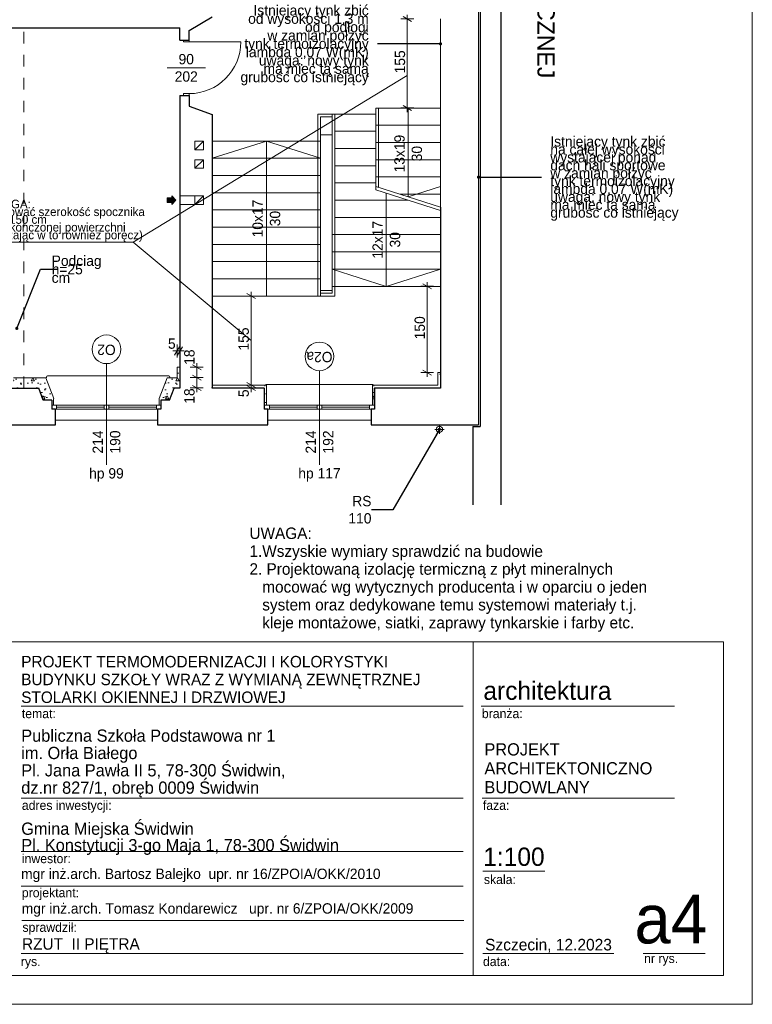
# Model space of a CAD drawing. Extents: x -145259 to -66341, y -2316 to 227384.
# Tile 102 of 141: x -81020 to -68259, y 117284 to 134426. Entities that reach past the tile are written whole.
import ezdxf

# ---------------------------------------------------------------- set-up
doc = ezdxf.new("R2010")
doc.units = 0
doc.header["$MEASUREMENT"] = 0
doc.linetypes.add('Przerywana', pattern=[400, 200, -200])
doc.layers.add('Arch ocieplenie', color=7, linetype='Continuous')
doc.layers.add('Arch wymiary', color=7, linetype='Continuous')
for name, color, linetype, lineweight in [('Arch ocieplenie_Nr_Pióra__21', 7, 'Continuous', 13), ('Arch opisy okien_Nr_Pióra__21', 7, 'Continuous', 13), ('Arch opisy_Nr_Pióra__1', 7, 'Continuous', 25), ('Arch opisy_Nr_Pióra__20', 1, 'Continuous', 20), ('Arch opisy_Nr_Pióra__5', 7, 'Continuous', 13), ('ARCH TABELA_Nr_Pióra__1', 7, 'Continuous', 25), ('ARCH TABELA_Nr_Pióra__21', 7, 'Continuous', 13), ('ARCH TABELA_Nr_Pióra__7', 7, 'Continuous', 13), ('Arch wymiary_Nr_Pióra__20', 1, 'Continuous', 20), ('Arch wymiary_Nr_Pióra__21', 7, 'Continuous', 13), ('Arch wymiary_Nr_Pióra__5', 7, 'Continuous', 13), ('Inwent kominy_Nr_Pióra__21', 7, 'Continuous', 13), ('INWENT ODWODNIENIE_Nr_Pióra__21', 7, 'Continuous', 13), ('INWENT OPISY_Nr_Pióra__21', 7, 'Continuous', 13), ('INWENT STROPY_Nr_Pióra__21', 7, 'Continuous', 13), ('INWENT. DRZWI_Nr_Pióra__21', 7, 'Continuous', 13), ('INWENT. OKNA_Nr_Pióra__21', 7, 'Continuous', 13), ('INWENT.ŚCIANY_Nr_Pióra__1', 7, 'Continuous', 25), ('INWENT.ŚCIANY_Nr_Pióra__20', 1, 'Continuous', 20), ('INWENT.ŚCIANY_Nr_Pióra__21', 7, 'Continuous', 13), ('Istniejące schody_Nr_Pióra__21', 7, 'Continuous', 13)]:
    doc.layers.add(name, color=color, linetype=linetype, lineweight=lineweight)
doc.layers.add('Arch opisy_Nr_Pióra__3', color=7, linetype='Continuous', lineweight=20, true_color=0xff6600)
doc.styles.add('GENERATED_STYLE_1', font='txt')
doc.styles.add('GENERATED_STYLE_11', font='txt')
doc.styles.add('GENERATED_STYLE_12', font='txt')
doc.styles.add('GENERATED_STYLE_2', font='txt')
doc.styles.add('GENERATED_STYLE_4', font='txt')
doc.styles.add('GENERATED_STYLE_6', font='txt')
doc.styles.add('GENERATED_STYLE_7', font='txt')
doc.styles.add('GENERATED_STYLE_8', font='txt')
doc.styles.add('GENERATED_STYLE_9', font='txt')
doc.dimstyles.new('GENERATED_STYLE__1', dxfattribs={"dimtxt": 179.999995, "dimasz": 114, "dimexe": 0.18, "dimexo": 0, "dimgap": 0.09, "dimtad": 1, "dimdec": 0, "dimlfac": 0.1, "dimzin": 0, "dimdsep": 46, "dimtxsty": 'GENERATED_STYLE_1', "dimblk": 'ARROWHEAD_2', "dimblk1": 'ARROWHEAD_2', "dimblk2": 'ARROWHEAD_2', "dimcen": 0.09, "dimclrd": 7, "dimclre": 7, "dimclrt": 7, "dimazin": 0, "dimtfac": 1, "dimtdec": 4, "dimtmove": 0, "dimatfit": 3, "dimfxl": 0, "dimtolj": 1, "dimtzin": 0, "dimarcsym": 0})
doc.dimstyles.new('GENERATED_STYLE__2', dxfattribs={"dimtxt": 179.999995, "dimasz": 114, "dimexe": 0.18, "dimexo": 0, "dimgap": 0.09, "dimtad": 1, "dimtih": 1, "dimtoh": 1, "dimdec": 0, "dimlfac": 0.1, "dimzin": 0, "dimdsep": 46, "dimtxsty": 'GENERATED_STYLE_1', "dimblk": 'ARROWHEAD_2', "dimblk1": 'ARROWHEAD_2', "dimblk2": 'ARROWHEAD_2', "dimcen": 0.09, "dimclrd": 7, "dimclre": 7, "dimclrt": 7, "dimazin": 0, "dimtfac": 1, "dimtdec": 4, "dimtmove": 0, "dimatfit": 3, "dimfxl": 0, "dimtolj": 1, "dimtzin": 0, "dimarcsym": 0})
doc.dimstyles.new('GENERATED_STYLE__9', dxfattribs={"dimtxt": 0.18, "dimasz": 109.44, "dimexe": 0.18, "dimexo": 0.0625, "dimgap": 0.09, "dimtad": 0, "dimtih": 1, "dimtoh": 1, "dimdec": 4, "dimzin": 0, "dimdsep": 46, "dimcen": 0.09, "dimadec": 0, "dimazin": 0, "dimtfac": 1, "dimtdec": 4, "dimtmove": 0, "dimatfit": 3, "dimldrblk": 'ARROWHEAD_11', "dimfxl": 0, "dimtolj": 1, "dimtzin": 0, "dimarcsym": 0})
pattern_1 = [(0, (0, 0), (0, 623.5383), [60, -300]), (0, (180, 311.8), (0, 623.5383), [60, -300]), (60, (0, 0), (-540, 311.7692), [60, -300]), (60, (360, 0), (-540, 311.7692), [60, -300]), (120, (60, 0), (540, 311.7692), [60, -300]), (120, (420, 0), (540, 311.7692), [60, -300]), (0, (0, 60), (0, 120.000005), [0, -120, 0, -180.00001]), (45, (60, 60), (-84.85282, 84.85282), [0, -90, 0, -150.00001])]

# ---------------------------------------------------------------- blocks, each defined once
blk = doc.blocks.new('Ściana_495', base_point=(-77669, 128014))
at = {"layer": 'Arch ocieplenie_Nr_Pióra__21', "linetype": 'Continuous'}
h = blk.add_hatch(dxfattribs=at)
h.set_pattern_fill('Structural_Concrete', color=256, style=0, pattern_type=2)
h.set_pattern_definition(pattern_1)
h.paths.add_polyline_path([(-77669, 128014), (-76754, 128014), (-76724, 128064), (-77669, 128064)], flags=0)
for p, q in [((-76724, 128064), (-77669, 128064)), ((-77669, 128064), (-77669, 128014)), ((-77669, 128014), (-76754, 128014))]:
    blk.add_line(p, q, dxfattribs=at)
blk = doc.blocks.new('Ściana_496', base_point=(-76754, 128014))
at = {"layer": 'Arch ocieplenie_Nr_Pióra__21', "linetype": 'Continuous'}
h = blk.add_hatch(dxfattribs=at)
h.set_pattern_fill('Structural_Concrete', color=256, style=0, pattern_type=2)
h.set_pattern_definition(pattern_1)
h.paths.add_polyline_path([(-76754, 128014), (-76754, 127714), (-76724, 127714), (-76724, 128064)], flags=0)
for p, q in [((-76724, 127714), (-76724, 128064)), ((-76754, 128014), (-76754, 127714)), ((-76754, 127714), (-76724, 127714))]:
    blk.add_line(p, q, dxfattribs=at)
blk = doc.blocks.new('Ściana_497', base_point=(-73689, 128014))
at = {"layer": 'Arch ocieplenie_Nr_Pióra__21', "linetype": 'Continuous'}
h = blk.add_hatch(dxfattribs=at)
h.set_pattern_fill('Structural_Concrete', color=256, style=0, pattern_type=2)
h.set_pattern_definition(pattern_1)
h.paths.add_polyline_path([(-73739, 128064), (-74874, 128064), (-74844, 128014), (-73689, 128014)], flags=0)
for p, q in [((-73739, 128064), (-74874, 128064)), ((-74844, 128014), (-73689, 128014))]:
    blk.add_line(p, q, dxfattribs=at)
blk = doc.blocks.new('Ściana_498', base_point=(-74844, 128014))
at = {"layer": 'Arch ocieplenie_Nr_Pióra__21', "linetype": 'Continuous'}
h = blk.add_hatch(dxfattribs=at)
h.set_pattern_fill('Structural_Concrete', color=256, style=0, pattern_type=2)
h.set_pattern_definition(pattern_1)
h.paths.add_polyline_path([(-74874, 128064), (-74874, 127714), (-74844, 127714), (-74844, 128014)], flags=0)
for p, q in [((-74874, 128064), (-74874, 127714)), ((-74844, 127714), (-74844, 128014)), ((-74874, 127714), (-74844, 127714))]:
    blk.add_line(p, q, dxfattribs=at)
blk = doc.blocks.new('Ściana_499', base_point=(-73689, 128014))
at = {"layer": 'Arch ocieplenie_Nr_Pióra__21', "linetype": 'Continuous'}
h = blk.add_hatch(dxfattribs=at)
h.set_pattern_fill('Structural_Concrete', color=256, style=0, pattern_type=2)
h.set_pattern_definition(pattern_1)
h.paths.add_polyline_path([(-73689, 128014), (-73689, 128284), (-73739, 128284), (-73739, 128064)], flags=0)
for p, q in [((-73689, 128284), (-73739, 128284)), ((-73739, 128284), (-73739, 128064)), ((-73689, 128014), (-73689, 128284))]:
    blk.add_line(p, q, dxfattribs=at)
blk = doc.blocks.new('Ściana_516', base_point=(-81129, 128014))
at = {"layer": 'Arch ocieplenie_Nr_Pióra__21', "linetype": 'Continuous'}
h = blk.add_hatch(dxfattribs=at)
h.set_pattern_fill('Structural_Concrete', color=256, style=0, pattern_type=2)
h.set_pattern_definition(pattern_1)
h.paths.add_polyline_path([(-81129, 128014), (-80689, 128014), (-80565, 128194), (-81129, 128194)], flags=0)
for p, q in [((-80565, 128194), (-81129, 128194)), ((-81129, 128014), (-80689, 128014))]:
    blk.add_line(p, q, dxfattribs=at)
blk = doc.blocks.new('Ściana_517', base_point=(-80689, 128014))
at = {"layer": 'Arch ocieplenie_Nr_Pióra__21', "linetype": 'Continuous'}
h = blk.add_hatch(dxfattribs=at)
h.set_pattern_fill('Structural_Concrete', color=256, style=0, pattern_type=2)
h.set_pattern_definition(pattern_1)
h.paths.add_polyline_path([(-80689, 128014), (-80609, 127804), (-80428, 127834), (-80565, 128194)], flags=0)
for p, q in [((-80428, 127834), (-80565, 128194)), ((-80689, 128014), (-80609, 127804))]:
    blk.add_line(p, q, dxfattribs=at)
blk = doc.blocks.new('Ściana_518', base_point=(-80609, 127804))
at = {"layer": 'Arch ocieplenie_Nr_Pióra__21', "linetype": 'Continuous'}
h = blk.add_hatch(dxfattribs=at)
h.set_pattern_fill('Structural_Concrete', color=256, style=0, pattern_type=2)
h.set_pattern_definition(pattern_1)
h.paths.add_polyline_path([(-80609, 127804), (-80459, 127804), (-80429, 127834), (-80428, 127834)], flags=0)
for p, q in [((-80609, 127804), (-80459, 127804)), ((-80429, 127834), (-80428, 127834))]:
    blk.add_line(p, q, dxfattribs=at)
blk = doc.blocks.new('Ściana_519', base_point=(-80459, 127804))
at = {"layer": 'Arch ocieplenie_Nr_Pióra__21', "linetype": 'Continuous'}
h = blk.add_hatch(dxfattribs=at)
h.set_pattern_fill('Structural_Concrete', color=256, style=0, pattern_type=2)
h.set_pattern_definition(pattern_1)
h.paths.add_polyline_path([(-80459, 127804), (-80459, 127714), (-80429, 127714), (-80429, 127834)], flags=0)
for p, q in [((-80459, 127804), (-80459, 127714)), ((-80459, 127714), (-80429, 127714)), ((-80429, 127714), (-80429, 127834))]:
    blk.add_line(p, q, dxfattribs=at)
blk = doc.blocks.new('Ściana_520', base_point=(-78329, 128014))
at = {"layer": 'Arch ocieplenie_Nr_Pióra__21', "linetype": 'Continuous'}
h = blk.add_hatch(dxfattribs=at)
h.set_pattern_fill('Structural_Concrete', color=256, style=0, pattern_type=2)
h.set_pattern_definition(pattern_1)
h.paths.add_polyline_path([(-78453, 128194), (-78590, 127834), (-78409, 127804), (-78329, 128014)], flags=0)
for p, q in [((-78453, 128194), (-78590, 127834)), ((-78409, 127804), (-78329, 128014))]:
    blk.add_line(p, q, dxfattribs=at)
blk = doc.blocks.new('Ściana_521', base_point=(-78409, 127804))
at = {"layer": 'Arch ocieplenie_Nr_Pióra__21', "linetype": 'Continuous'}
h = blk.add_hatch(dxfattribs=at)
h.set_pattern_fill('Structural_Concrete', color=256, style=0, pattern_type=2)
h.set_pattern_definition(pattern_1)
h.paths.add_polyline_path([(-78590, 127834), (-78589, 127834), (-78559, 127804), (-78409, 127804)], flags=0)
for p, q in [((-78590, 127834), (-78589, 127834)), ((-78559, 127804), (-78409, 127804))]:
    blk.add_line(p, q, dxfattribs=at)
blk = doc.blocks.new('Ściana_522', base_point=(-78559, 127804))
at = {"layer": 'Arch ocieplenie_Nr_Pióra__21', "linetype": 'Continuous'}
h = blk.add_hatch(dxfattribs=at)
h.set_pattern_fill('Structural_Concrete', color=256, style=0, pattern_type=2)
h.set_pattern_definition(pattern_1)
h.paths.add_polyline_path([(-78589, 127834), (-78589, 127714), (-78559, 127714), (-78559, 127804)], flags=0)
for p, q in [((-78589, 127834), (-78589, 127714)), ((-78589, 127714), (-78559, 127714)), ((-78559, 127714), (-78559, 127804))]:
    blk.add_line(p, q, dxfattribs=at)
blk = doc.blocks.new('Ściana_524', base_point=(-78229, 128374))
at = {"layer": 'Arch ocieplenie_Nr_Pióra__21', "linetype": 'Continuous'}
h = blk.add_hatch(dxfattribs=at)
h.set_pattern_fill('Structural_Concrete', color=256, style=0, pattern_type=2)
h.set_pattern_definition(pattern_1)
h.paths.add_polyline_path([(-78279, 128374), (-78279, 128194), (-78229, 128014), (-78229, 128374)], flags=0)
for p, q in [((-78279, 128374), (-78279, 128194)), ((-78229, 128374), (-78279, 128374)), ((-78229, 128014), (-78229, 128374))]:
    blk.add_line(p, q, dxfattribs=at)
blk = doc.blocks.new('Ściana_525', base_point=(-78229, 128014))
at = {"layer": 'Arch ocieplenie_Nr_Pióra__21', "linetype": 'Continuous'}
h = blk.add_hatch(dxfattribs=at)
h.set_pattern_fill('Structural_Concrete', color=256, style=0, pattern_type=2)
h.set_pattern_definition(pattern_1)
h.paths.add_polyline_path([(-78279, 128194), (-78453, 128194), (-78329, 128014), (-78229, 128014)], flags=0)
for p, q in [((-78279, 128194), (-78453, 128194)), ((-78329, 128014), (-78229, 128014))]:
    blk.add_line(p, q, dxfattribs=at)
blk = doc.blocks.new('*D1469')
at = {"layer": 'Arch wymiary_Nr_Pióra__5', "linetype": 'Continuous'}
for p, q in [((-73810, 129784), (-74035, 129784)), ((-73848, 129740), (-73998, 129827)), ((-73923, 129784), (-73923, 129857)), ((-73923, 128284), (-73923, 129784)), ((-73810, 128284), (-74035, 128284)), ((-73998, 128327), (-73848, 128240)), ((-73923, 128210), (-73923, 128284))]:
    blk.add_line(p, q, dxfattribs=at)
at = {"layer": 'Arch wymiary_Nr_Pióra__21', "insert": (-73959, 128861), "char_height": 180, "attachment_point": 7, "rotation": 90, "style": 'GENERATED_STYLE_1'}
blk.add_mtext('{150}', dxfattribs=at)
blk = doc.blocks.new('ARROWHEAD_2')
at = {"color": 0, "linetype": 'Continuous', "lineweight": 0}
for p, q in [((0, 0), (-1, 0)), ((-0.38, -0.66), (0.38, 0.66))]:
    blk.add_line(p, q, dxfattribs=at)
blk = doc.blocks.new('*D1470')
at = {"layer": 'Arch wymiary_Nr_Pióra__5', "linetype": 'Continuous'}
for p, q in [((-76877, 128064), (-77102, 128064)), ((-77065, 128107), (-76915, 128020)), ((-77065, 128057), (-76915, 127970)), ((-76990, 128014), (-76990, 128064)), ((-76877, 128014), (-77102, 128014)), ((-76990, 127940), (-76990, 128014))]:
    blk.add_line(p, q, dxfattribs=at)
at = {"layer": 'Arch wymiary_Nr_Pióra__21', "char_height": 180, "attachment_point": 7, "rotation": 90, "style": 'GENERATED_STYLE_1'}
for s, insert in [('{155}', (-77026, 128666)), ('{5}', (-77026, 127855))]:
    blk.add_mtext(s, dxfattribs=dict(at, insert=insert))
blk = doc.blocks.new('*D1471')
at = {"layer": 'Arch wymiary_Nr_Pióra__5', "linetype": 'Continuous'}
for p, q in [((-76877, 129614), (-77102, 129614)), ((-76915, 129570), (-77065, 129657)), ((-76990, 129614), (-76990, 129687)), ((-76990, 128064), (-76990, 129614)), ((-76877, 128064), (-77102, 128064)), ((-77065, 128107), (-76915, 128020))]:
    blk.add_line(p, q, dxfattribs=at)
at = {"layer": 'Arch wymiary_Nr_Pióra__21', "char_height": 180, "attachment_point": 7, "rotation": 90, "style": 'GENERATED_STYLE_1'}
for s, insert in [('{155}', (-77026, 128666)), ('{5}', (-77026, 127855))]:
    blk.add_mtext(s, dxfattribs=dict(at, insert=insert))
blk = doc.blocks.new('*D1472')
at = {"layer": 'Arch wymiary_Nr_Pióra__5', "linetype": 'Continuous'}
for p, q in [((-78011, 128237), (-77861, 128150)), ((-77823, 128194), (-78048, 128194)), ((-78011, 128057), (-77861, 127970)), ((-77936, 128014), (-77936, 128194)), ((-77823, 128014), (-78048, 128014)), ((-77936, 127940), (-77936, 128014))]:
    blk.add_line(p, q, dxfattribs=at)
at = {"layer": 'Arch wymiary_Nr_Pióra__21', "char_height": 180, "attachment_point": 7, "rotation": 90, "style": 'GENERATED_STYLE_1'}
for insert in [(-77972, 128417), (-77972, 127740)]:
    blk.add_mtext('{18}', dxfattribs=dict(at, insert=insert))
blk = doc.blocks.new('*D1473')
at = {"layer": 'Arch wymiary_Nr_Pióra__5', "linetype": 'Continuous'}
for p, q in [((-77861, 128330), (-78011, 128417)), ((-77936, 128374), (-77936, 128447)), ((-77823, 128374), (-78048, 128374)), ((-78011, 128237), (-77861, 128150)), ((-77936, 128194), (-77936, 128374)), ((-77823, 128194), (-78048, 128194))]:
    blk.add_line(p, q, dxfattribs=at)
at = {"layer": 'Arch wymiary_Nr_Pióra__21', "char_height": 180, "attachment_point": 7, "rotation": 90, "style": 'GENERATED_STYLE_1'}
for insert in [(-77972, 128417), (-77972, 127740)]:
    blk.add_mtext('{18}', dxfattribs=dict(at, insert=insert))
blk = doc.blocks.new('*D1474')
at = {"layer": 'Arch wymiary_Nr_Pióra__5', "linetype": 'Continuous'}
for p, q in [((-78279, 128546), (-78279, 128771)), ((-78229, 128546), (-78229, 128771)), ((-78352, 128658), (-78279, 128658)), ((-78322, 128583), (-78235, 128733)), ((-78279, 128658), (-78229, 128658)), ((-78185, 128733), (-78272, 128583)), ((-78229, 128658), (-78155, 128658))]:
    blk.add_line(p, q, dxfattribs=at)
at = {"layer": 'Arch wymiary_Nr_Pióra__21', "insert": (-78437, 128694), "char_height": 180, "attachment_point": 7, "style": 'GENERATED_STYLE_1'}
blk.add_mtext('{5}', dxfattribs=at)
blk = doc.blocks.new('*D1557')
at = {"layer": 'Arch wymiary_Nr_Pióra__5', "linetype": 'Continuous'}
for p, q in [((-74155, 134439), (-74380, 134439)), ((-74193, 134395), (-74343, 134482)), ((-74268, 134439), (-74268, 134512)), ((-74268, 132889), (-74268, 134439)), ((-74155, 132889), (-74380, 132889)), ((-74343, 132932), (-74193, 132845)), ((-74268, 132815), (-74268, 132889))]:
    blk.add_line(p, q, dxfattribs=at)
at = {"layer": 'Arch wymiary_Nr_Pióra__21', "insert": (-74304, 133491), "char_height": 180, "attachment_point": 7, "rotation": 90, "style": 'GENERATED_STYLE_1'}
blk.add_mtext('{155}', dxfattribs=at)
blk = doc.blocks.new('ARROWHEAD_11')
at = {"color": 0, "linetype": 'Continuous', "lineweight": 0}
blk.add_line((0, 0), (-1, 0), dxfattribs=at)
at = {"color": 0, "linetype": 'Continuous', "lineweight": 0, "const_width": 0.25, "flags": 128}
blk.add_lwpolyline([(-0.125, 0, 1), (0.125, 0, 1)], format="xyb", close=True, dxfattribs=at)

msp = doc.modelspace()

# ---------------------------------------------------------------- hatches: boundary and pattern name
at = {"layer": 'Inwent kominy_Nr_Pióra__21', "linetype": 'Continuous'}
msp.add_hatch(color=256, dxfattribs=at).paths.add_polyline_path([(-78368.7, 131208.6), (-78368.7, 131243.6), (-78448.7, 131243.6), (-78448.7, 131323.6), (-78368.7, 131323.6), (-78368.7, 131358.6), (-78298.7, 131283.6)], flags=0)

# ---------------------------------------------------------------- linework, layer by layer
at = {"layer": 'Arch opisy okien_Nr_Pióra__21', "linetype": 'Continuous'}
for centre in [(-79508.7, 128688.1), (-75798.7, 128563.6)]:
    msp.add_circle(centre, 250, dxfattribs=at)
at = {"layer": 'Arch opisy_Nr_Pióra__20', "linetype": 'Continuous'}
for p, q in [((-79042.3, 130554), (-74267.8, 133455.6)), ((-81638.6, 130554), (-79042.3, 130554)), ((-79042.3, 130554), (-76990, 128838.6))]:
    msp.add_line(p, q, dxfattribs=at)
at = {"layer": 'ARCH TABELA_Nr_Pióra__21', "linetype": 'Continuous'}
for p, q in [((-68258.7, 146983.6), (-68258.7, 117283.6)), ((-86258.7, 123594.8), (-68758.7, 123594.8)), ((-73120.4, 123594.8), (-73120.4, 117783.6)), ((-68758.7, 123594.8), (-68758.7, 117783.6)), ((-80992.9, 122474.1), (-73293.1, 122474.1)), ((-72981.1, 122474.1), (-69613.8, 122474.1)), ((-80992.9, 120873.7), (-73293.1, 120873.7)), ((-72963.7, 120873.7), (-69613.8, 120873.7)), ((-80992.9, 119945.6), (-73293.1, 119945.6)), ((-72951.9, 119601.4), (-71872.2, 119601.4)), ((-80992.9, 119343.3), (-73293.1, 119343.3)), ((-80982.2, 118740.9), (-73282.4, 118740.9)), ((-80992.9, 118166), (-73293.1, 118166)), ((-72951.9, 118166), (-70670.1, 118166)), ((-70161.4, 118166), (-69081.8, 118166)), ((-68758.7, 117783.6), (-81365.1, 117783.6)), ((-68258.7, 117283.6), (-143258.7, 117283.6))]:
    msp.add_line(p, q, dxfattribs=at)
at = {"layer": 'Inwent kominy_Nr_Pióra__21', "linetype": 'Continuous'}
for p, q in [((-77818.7, 132308.6), (-77968.7, 132308.6)), ((-77968.7, 132308.6), (-77968.7, 132158.6)), ((-77968.7, 132158.6), (-77818.7, 132308.6)), ((-77818.7, 132158.6), (-77818.7, 132308.6)), ((-77968.7, 132158.6), (-77818.7, 132158.6)), ((-77818.7, 131988.6), (-77968.7, 131988.6)), ((-77968.7, 131988.6), (-77968.7, 131838.6)), ((-77968.7, 131838.6), (-77818.7, 131988.6)), ((-77968.7, 131838.6), (-77818.7, 131838.6)), ((-77818.7, 131838.6), (-77818.7, 131988.6)), ((-78448.7, 131243.6), (-78448.7, 131323.6)), ((-78448.7, 131323.6), (-78368.7, 131323.6)), ((-78298.7, 131283.6), (-78368.7, 131358.6)), ((-78368.7, 131323.6), (-78368.7, 131358.6)), ((-77968.7, 131358.6), (-78228.7, 131358.6)), ((-77818.7, 131358.6), (-77968.7, 131358.6)), ((-77968.7, 131358.6), (-77968.7, 131208.6)), ((-77968.7, 131208.6), (-77818.7, 131358.6)), ((-77818.7, 131208.6), (-77818.7, 131358.6)), ((-78368.7, 131243.6), (-78448.7, 131243.6)), ((-78298.7, 131283.6), (-78368.7, 131208.6)), ((-78368.7, 131243.6), (-78368.7, 131208.6)), ((-77968.7, 131208.6), (-78228.7, 131208.6)), ((-77968.7, 131208.6), (-77818.7, 131208.6))]:
    msp.add_line(p, q, dxfattribs=at)
at = {"layer": 'INWENT ODWODNIENIE_Nr_Pióra__21', "linetype": 'Continuous'}
for p, q in [((-73708.7, 127373.6), (-73708.7, 127213.6)), ((-73628.7, 127293.6), (-73788.7, 127293.6))]:
    msp.add_line(p, q, dxfattribs=at)
msp.add_circle((-73708.7, 127293.6), 55, dxfattribs=at)
at = {"layer": 'INWENT OPISY_Nr_Pióra__21', "linetype": 'Continuous'}
for p, q in [((-77783.7, 133588.6), (-78453.7, 133588.6)), ((-79508.7, 128438.1), (-79508.7, 126673.6)), ((-75798.7, 128313.6), (-75798.7, 126673.6))]:
    msp.add_line(p, q, dxfattribs=at)
at = {"layer": 'INWENT STROPY_Nr_Pióra__21', "linetype": 'Przerywana'}
msp.add_line((-80948.7, 128013.6), (-80948.7, 134283.6), dxfattribs=at)
at = {"layer": 'INWENT. DRZWI_Nr_Pióra__21', "linetype": 'Continuous'}
for p, q in [((-78168.7, 134038.6), (-78168.7, 134068.6)), ((-78068.7, 134038.6), (-78068.7, 134068.6)), ((-78068.7, 134038.6), (-78168.7, 134038.6)), ((-78068.7, 134038.6), (-77168.7, 134038.6)), ((-78068.7, 133138.6), (-78168.7, 133138.6)), ((-78168.7, 133138.6), (-78168.7, 133108.6)), ((-78068.7, 133138.6), (-78068.7, 133108.6))]:
    msp.add_line(p, q, dxfattribs=at)
msp.add_arc((-78068.7, 134038.6), 900, 270, 0, dxfattribs=at)
at = {"layer": 'INWENT. OKNA_Nr_Pióra__21', "linetype": 'Continuous'}
for p, q in [((-80554.7, 128203.6), (-80554.7, 128193.6)), ((-80534.7, 128223.6), (-78422.8, 128223.6)), ((-78402.8, 128203.6), (-78402.8, 128193.6)), ((-76728.7, 128073.6), (-74868.7, 128073.6)), ((-76748.7, 128053.6), (-76748.7, 128043.6)), ((-74848.7, 128053.6), (-74848.7, 128043.6)), ((-78558.7, 127713.6), (-80458.7, 127713.6)), ((-80378.7, 127713.6), (-80378.7, 127643.6)), ((-79548.7, 127713.6), (-79548.7, 127643.6)), ((-79468.7, 127713.6), (-79468.7, 127643.6)), ((-78638.7, 127713.6), (-78638.7, 127643.6)), ((-76748.7, 127713.6), (-74848.7, 127713.6)), ((-76668.7, 127643.6), (-76668.7, 127713.6)), ((-75838.7, 127643.6), (-75838.7, 127713.6)), ((-75758.7, 127643.6), (-75758.7, 127713.6)), ((-74928.7, 127643.6), (-74928.7, 127713.6)), ((-80458.7, 127643.6), (-78558.7, 127643.6)), ((-79548.7, 127678.6), (-80378.7, 127678.6)), ((-78638.7, 127678.6), (-79468.7, 127678.6)), ((-74848.7, 127643.6), (-76748.7, 127643.6)), ((-75838.7, 127678.6), (-76668.7, 127678.6)), ((-74928.7, 127678.6), (-75758.7, 127678.6))]:
    msp.add_line(p, q, dxfattribs=at)
for centre, start, end in [((-80534.7, 128203.6), 90, 180), ((-78422.8, 128203.6), 0, 90), ((-76728.7, 128053.6), 90, 180), ((-74868.7, 128053.6), 0, 90)]:
    msp.add_arc(centre, 20, start, end, dxfattribs=at)
at = {"layer": 'INWENT.ŚCIANY_Nr_Pióra__1', "linetype": 'Continuous'}
for p, q in [((-72638.7, 144783.9), (-72638.7, 125977.6)), ((-72998.7, 141703.6), (-72998.7, 127343.6)), ((-78068.7, 134238.6), (-77668.7, 134473.6)), ((-87478.7, 134283.6), (-78228.7, 134283.6)), ((-78228.7, 134068.6), (-78228.7, 134283.6)), ((-78068.7, 134068.6), (-78068.7, 134238.6)), ((-78228.7, 134068.6), (-78068.7, 134068.6)), ((-78228.7, 133108.6), (-78228.7, 128013.6)), ((-78228.7, 133108.6), (-78068.7, 133108.6)), ((-78068.7, 133108.6), (-78068.7, 132918.6)), ((-78068.7, 132918.6), (-77668.7, 132773.6)), ((-77668.7, 132773.6), (-77668.7, 128013.6)), ((-73688.7, 131164.9), (-73688.7, 128013.6)), ((-81538.7, 128013.6), (-80688.7, 128013.6)), ((-80608.7, 127803.6), (-80688.7, 128013.6)), ((-78408.7, 127803.6), (-78328.7, 128013.6)), ((-78228.7, 128013.6), (-78328.7, 128013.6)), ((-76758.7, 128013.6), (-77668.7, 128013.6)), ((-76758.7, 128013.6), (-76758.7, 127643.6)), ((-74838.7, 128013.6), (-74838.7, 127643.6)), ((-73688.7, 128013.6), (-74838.7, 128013.6)), ((-80458.7, 127803.6), (-80608.7, 127803.6)), ((-80458.7, 127803.6), (-80458.7, 127643.6)), ((-78558.7, 127803.6), (-78558.7, 127643.6)), ((-78408.7, 127803.6), (-78558.7, 127803.6)), ((-80398.7, 127643.6), (-80458.7, 127643.6)), ((-80398.7, 127373.6), (-80398.7, 127643.6)), ((-78558.7, 127643.6), (-78618.7, 127643.6)), ((-78618.7, 127643.6), (-78618.7, 127373.6)), ((-76698.7, 127643.6), (-76758.7, 127643.6)), ((-76698.7, 127373.6), (-76698.7, 127643.6)), ((-74838.7, 127643.6), (-74898.7, 127643.6)), ((-74898.7, 127643.6), (-74898.7, 127373.6)), ((-81828.7, 127373.6), (-80398.7, 127373.6)), ((-78618.7, 127373.6), (-76698.7, 127373.6)), ((-74898.7, 127373.6), (-73028.7, 127373.6)), ((-73128.7, 127343.6), (-73128.7, 125977.6)), ((-73128.7, 127343.6), (-72998.7, 127343.6))]:
    msp.add_line(p, q, dxfattribs=at)
at = {"layer": 'INWENT.ŚCIANY_Nr_Pióra__20', "linetype": 'Continuous'}
for p, q in [((-73028.7, 127373.6), (-73028.7, 135238.6)), ((-73688.7, 134438.6), (-73688.7, 131164.9))]:
    msp.add_line(p, q, dxfattribs=at)
at = {"layer": 'INWENT.ŚCIANY_Nr_Pióra__21', "linetype": 'Continuous'}
for p, q in [((-74253.7, 132888.6), (-74253.7, 131344.2)), ((-75828.7, 129613.6), (-75828.7, 132783.6)), ((-75778.7, 132423.6), (-75778.7, 132733.6)), ((-75778.7, 132733.6), (-75578.7, 132733.6)), ((-75578.7, 132783.6), (-75578.7, 129783.6)), ((-75528.7, 132783.6), (-75528.7, 129783.6)), ((-75778.7, 132313.6), (-75778.7, 132423.6)), ((-75778.7, 132423.6), (-75578.7, 132423.6)), ((-76723.7, 132313.6), (-77668.7, 132013.6)), ((-76723.7, 129613.6), (-76723.7, 132313.6)), ((-76723.7, 132313.6), (-75778.7, 132013.6)), ((-75778.7, 129613.6), (-75778.7, 132313.6)), ((-73688.7, 131164.9), (-74818.7, 131523.6)), ((-74253.7, 131344.2), (-73688.7, 131523.6)), ((-73688.7, 131104.9), (-74818.7, 131463.6)), ((-74633.7, 129783.6), (-74633.7, 131404.9)), ((-75578.7, 130083.6), (-74633.7, 129783.6)), ((-74633.7, 129783.6), (-73688.7, 130083.6)), ((-75578.7, 129783.6), (-75578.7, 129663.6)), ((-75528.7, 129613.6), (-75528.7, 129783.6)), ((-75578.7, 129713.6), (-75778.7, 129713.6)), ((-75778.7, 129663.6), (-75578.7, 129663.6)), ((-75778.7, 129613.6), (-75528.7, 129613.6)), ((-78618.7, 127453.6), (-80398.7, 127453.6)), ((-74898.7, 127453.6), (-76698.7, 127453.6))]:
    msp.add_line(p, q, dxfattribs=at)
at = {"layer": 'Istniejące schody_Nr_Pióra__21', "linetype": 'Continuous'}
for p, q in [((-73688.7, 132888.6), (-74818.7, 132888.6)), ((-74818.7, 132888.6), (-74818.7, 131463.6)), ((-74771.1, 132888.6), (-74771.1, 131508.5)), ((-75828.7, 132783.6), (-74818.7, 132783.6)), ((-73688.7, 132588.6), (-74818.7, 132588.6)), ((-75528.7, 132483.6), (-74818.7, 132483.6)), ((-77668.7, 132313.6), (-75778.7, 132313.6)), ((-75528.7, 132183.6), (-74818.7, 132183.6)), ((-73688.7, 132288.6), (-74818.7, 132288.6)), ((-77668.7, 132013.6), (-75778.7, 132013.6)), ((-75528.7, 131883.6), (-74818.7, 131883.6)), ((-73688.7, 131988.6), (-74818.7, 131988.6)), ((-77668.7, 131713.6), (-75778.7, 131713.6)), ((-73688.7, 131688.6), (-74818.7, 131688.6)), ((-75528.7, 131583.6), (-74818.7, 131583.6)), ((-77668.7, 131413.6), (-75778.7, 131413.6)), ((-73688.7, 131388.6), (-74393.5, 131388.6)), ((-75528.7, 131283.6), (-74251.7, 131283.6)), ((-77668.7, 131113.6), (-75778.7, 131113.6)), ((-75528.7, 130983.6), (-73688.7, 130983.6)), ((-77668.7, 130813.6), (-75778.7, 130813.6)), ((-75578.7, 130683.6), (-73688.7, 130683.6)), ((-77668.7, 130513.6), (-75778.7, 130513.6)), ((-75578.7, 130383.6), (-73688.7, 130383.6)), ((-77668.7, 130213.6), (-75778.7, 130213.6)), ((-75578.7, 130083.6), (-73688.7, 130083.6)), ((-77668.7, 129913.6), (-75778.7, 129913.6)), ((-75578.7, 129783.6), (-73688.7, 129783.6)), ((-77668.7, 129613.6), (-75778.7, 129613.6))]:
    msp.add_line(p, q, dxfattribs=at)

# ---------------------------------------------------------------- block references
at = {"layer": 'Arch ocieplenie'}
for name, p in [('Ściana_524', (-78228.7, 128373.6)), ('Ściana_499', (-73688.7, 128013.6)), ('Ściana_516', (-81128.7, 128013.6)), ('Ściana_517', (-80688.7, 128013.6)), ('Ściana_520', (-78328.7, 128013.6)), ('Ściana_525', (-78228.7, 128013.6)), ('Ściana_495', (-77668.7, 128013.6)), ('Ściana_496', (-76753.7, 128013.6)), ('Ściana_497', (-73688.7, 128013.6)), ('Ściana_498', (-74843.7, 128013.6)), ('Ściana_518', (-80608.7, 127803.6)), ('Ściana_519', (-80458.7, 127803.6)), ('Ściana_521', (-78408.7, 127803.6)), ('Ściana_522', (-78558.7, 127803.6))]:
    msp.add_blockref(name, p, dxfattribs=at)

# ---------------------------------------------------------------- texts
at = {"layer": 'Arch opisy okien_Nr_Pióra__21', "linetype": 'Continuous', "char_height": 180, "attachment_point": 2, "rotation": 180, "style": 'GENERATED_STYLE_8'}
for s, insert in [('{O2}', (-79508.7, 128587.8)), ('{O2a}', (-75798.7, 128463.3))]:
    msp.add_mtext(s, dxfattribs=dict(at, insert=insert))
at = {"layer": 'Arch opisy_Nr_Pióra__1', "linetype": 'Continuous', "insert": (-71701.6, 136615.1), "char_height": 300, "attachment_point": 2, "rotation": 270, "style": 'GENERATED_STYLE_7'}
msp.add_mtext('{BUDYNEK SALI GIMNASTYCZNEJ}', dxfattribs=at)
at = {"layer": 'Arch opisy_Nr_Pióra__3', "linetype": 'Continuous', "char_height": 180, "width": 2122.73, "style": 'GENERATED_STYLE_6'}
for s, insert, attachment_point, line_spacing_factor in [('{Istniejacy tynk zbić\\Pod wysokości 1,3 m \\Pod podłogi\\Pw zamian połżyć \\Ptynk termoizolacyjny\\Plambda 0,07 W(mK)\\Puwaga: nowy tynk \\Pma mieć tą samą\\Pgrubość co istniejący}', (-74940.1, 133981.3), 6, 0.483603), ('{Istniejacy tynk zbić\\Pna całej wysokości\\Pwystającej ponad\\Pdach hali sportowe \\Pw zamian połżyć \\Ptynk termoizolacyjny\\Plambda 0,07 W(mK)\\Puwaga: nowy tynk \\Pma mieć tą samą\\Pgrubość co istniejący}', (-71777.4, 131660.2), 4, 0.458341)]:
    msp.add_mtext(s, dxfattribs=dict(at, insert=insert, attachment_point=attachment_point, line_spacing_factor=line_spacing_factor))
at = {"layer": 'Arch opisy_Nr_Pióra__5', "linetype": 'Continuous', "insert": (-77017.8, 125584.8), "char_height": 200, "width": 8259.092, "attachment_point": 1, "line_spacing_factor": 0.933157, "style": 'GENERATED_STYLE_12'}
msp.add_mtext('{UWAGA:\\P1.Wszyskie wymiary sprawdzić na budowie\\P2. Projektowaną izolację termiczną z płyt mineralnych \\P   mocować wg wytycznych producenta i w oparciu o jeden \\P   system oraz dedykowane temu systemowi materiały t.j. \\P   kleje montażowe, siatki, zaprawy tynkarskie i farby etc.}', dxfattribs=at)
at = {"layer": 'ARCH TABELA_Nr_Pióra__1', "linetype": 'Continuous', "style": 'GENERATED_STYLE_9'}
for s, insert, char_height, attachment_point, line_spacing_factor in [('{PROJEKT \\PARCHITEKTONICZNO\\PBUDOWLANY}', (-72925, 121828.4), 212.84, 1, 0.9285), ('{Gmina Miejska Świdwin\\PPl. Konstytucji 3-go Maja 1, 78-300 Świdwin}', (-80992.9, 119884.4), 212.766, 7, 0.807442)]:
    msp.add_mtext(s, dxfattribs=dict(at, insert=insert, char_height=char_height, attachment_point=attachment_point, line_spacing_factor=line_spacing_factor))
at = {"layer": 'ARCH TABELA_Nr_Pióra__7', "linetype": 'Continuous', "attachment_point": 7}
for s, insert, char_height, line_spacing_factor, style in [('{PROJEKT TERMOMODERNIZACJI I KOLORYSTYKI\\PBUDYNKU SZKOŁY WRAZ Z WYMIANĄ ZEWNĘTRZNEJ \\PSTOLARKI OKIENNEJ I DRZWIOWEJ }', (-80992.9, 122527), 200, 0.928963, 'GENERATED_STYLE_11'), ('{Publiczna Szkoła Podstawowa nr 1\\Pim. Orła Białego\\PPl. Jana Pawła II 5, 78-300 Świdwin, \\Pdz.nr 827/1, obręb 0009 Świdwin}', (-80992.9, 120885.3), 212.766, 0.850494, 'GENERATED_STYLE_9')]:
    msp.add_mtext(s, dxfattribs=dict(at, insert=insert, char_height=char_height, line_spacing_factor=line_spacing_factor, style=style))
at = {"layer": 'ARCH TABELA_Nr_Pióra__7', "linetype": 'Continuous'}
for s, insert, char_height, attachment_point, style in [('{architektura}', (-72942.5, 122903.8), 319.16, 1, 'GENERATED_STYLE_9'), ('{temat:}', (-80982.2, 122425.4), 159.58, 1, 'GENERATED_STYLE_9'), ('{branża:}', (-72969.3, 122425.4), 159.58, 1, 'GENERATED_STYLE_9'), ('{adres inwestycji:}', (-80982.2, 120828.6), 159.58, 1, 'GENERATED_STYLE_9'), ('{faza:}', (-72951.9, 120828.6), 159.58, 1, 'GENERATED_STYLE_9'), ('{1:100}', (-72944.6, 120012.6), 319.16, 1, 'GENERATED_STYLE_9'), ('{inwestor:}', (-80982.2, 119900.6), 159.58, 1, 'GENERATED_STYLE_9'), ('{mgr inż.arch. Bartosz Balejko  upr. nr 16/ZPOIA/OKK/2010}', (-80995.1, 119645.2), 180, 1, 'GENERATED_STYLE_9'), ('{skala:}', (-72934.2, 119537.1), 159.58, 1, 'GENERATED_STYLE_9'), ('{projektant:}', (-80982.2, 119306.8), 159.58, 1, 'GENERATED_STYLE_9'), ('{a4}', (-69046, 119194.7), 851.16, 3, 'GENERATED_STYLE_9'), ('{mgr inż.arch. Tomasz Kondarewicz   upr. nr 6/ZPOIA/OKK/2009}', (-80984.4, 119042.8), 180, 1, 'GENERATED_STYLE_9'), ('{sprawdził:}', (-80971.5, 118704.4), 159.58, 1, 'GENERATED_STYLE_9'), ('{RZUT  II PIĘTRA}', (-80979.1, 118434.6), 200, 1, 'GENERATED_STYLE_11'), ('{Szczecin, 12.2023}', (-72913.2, 118423.4), 202.128, 1, 'GENERATED_STYLE_9'), ('{data:}', (-72950.5, 118108.9), 159.58, 1, 'GENERATED_STYLE_9'), ('{nr rys.}', (-70143.7, 118162.3), 159.58, 1, 'GENERATED_STYLE_9'), ('{rys.}', (-81000.1, 118108.9), 159.58, 1, 'GENERATED_STYLE_9')]:
    msp.add_mtext(s, dxfattribs=dict(at, insert=insert, char_height=char_height, attachment_point=attachment_point, style=style))
at = {"layer": 'Arch wymiary_Nr_Pióra__20', "linetype": 'Continuous', "insert": (-81638.6, 130558), "char_height": 150, "width": 3044.354, "attachment_point": 7, "line_spacing_factor": 0.537969, "style": 'GENERATED_STYLE_2'}
msp.add_mtext('{UWAGA: \\Pzachować szerokość spocznika \\Pmin. 150 cm\\Pw wykończonej powierzchni\\P(wliczając w to również poręcz) }', dxfattribs=at)
at = {"layer": 'INWENT OPISY_Nr_Pióra__21', "linetype": 'Continuous', "char_height": 180}
for s, insert, width, attachment_point, line_spacing_factor, style in [('{90\\P202}', (-78118.7, 133829.4), 1346.334, 2, 1.007146, 'GENERATED_STYLE_7'), ('{Podciag\\Ph=25 cm}', (-80462.6, 130080.3), 803.012, 4, 0.491192, 'GENERATED_STYLE_4')]:
    msp.add_mtext(s, dxfattribs=dict(at, insert=insert, width=width, attachment_point=attachment_point, line_spacing_factor=line_spacing_factor, style=style))
at = {"layer": 'INWENT OPISY_Nr_Pióra__21', "linetype": 'Continuous', "char_height": 180, "width": 1346.334, "attachment_point": 2, "rotation": 90, "line_spacing_factor": 1.008452, "style": 'GENERATED_STYLE_7'}
for s, insert in [('{13x19\\P30}', (-74494.9, 132094.2)), ('{10x17\\P30}', (-76964.9, 130963.6)), ('{12x17\\P30}', (-74874.9, 130594.2)), ('{214\\P190}', (-79749.9, 127073.6)), ('{214\\P192}', (-76039.9, 127073.6))]:
    msp.add_mtext(s, dxfattribs=dict(at, insert=insert))
at = {"layer": 'INWENT OPISY_Nr_Pióra__21', "linetype": 'Continuous', "char_height": 180, "attachment_point": 2, "style": 'GENERATED_STYLE_7'}
for s, insert in [('{hp 99}', (-79508.7, 126618)), ('{hp 117}', (-75798.7, 126618.3))]:
    msp.add_mtext(s, dxfattribs=dict(at, insert=insert))
at = {"layer": 'INWENT OPISY_Nr_Pióra__21', "linetype": 'Continuous', "insert": (-74892.4, 125893.9), "char_height": 180, "width": 692.895, "attachment_point": 6, "style": 'GENERATED_STYLE_6'}
msp.add_mtext('{RS 110}', dxfattribs=at)

# ---------------------------------------------------------------- dimensions: what is measured, and where the dimension line sits
at = {"layer": 'Arch wymiary', "linetype": 'Continuous'}
for base, p1, p2, picture, middle in [((-74267.8, 132888.6), (-74253.7, 132888.6), (-73868.7, 134438.6), '*D1557', (-74393.8, 133695.7)), ((-73922.9, 128283.6), (-73738.7, 128283.6), (-73688.7, 129783.6), '*D1469', (-74048.9, 129065.7)), ((-76990, 128013.6), (-77211.2, 128063.6), (-76952.2, 129613.6), '*D1471', (-77116, 128870.7)), ((-76990, 128013.6), (-77211.2, 128013.6), (-77211.2, 128063.6), '*D1470', (-77116, 127923.3)), ((-77935.7, 128013.6), (-78278.7, 128013.6), (-78278.7, 128193.6), '*D1472', (-78061.7, 127876.4)), ((-77935.7, 128013.6), (-78278.7, 128193.6), (-78228.7, 128373.6), '*D1473', (-78061.7, 128553.5))]:
    dim = msp.add_linear_dim(base=base, p1=p1, p2=p2, angle=90, dimstyle='GENERATED_STYLE__1', dxfattribs=at)
    dim.commit()
    dim.dimension.update_dxf_attribs({"geometry": picture, "text_midpoint": middle})
dim = msp.add_linear_dim(base=(-78278.7, 128658.1), p1=(-78278.7, 128193.6), p2=(-78228.7, 128193.6), dimstyle='GENERATED_STYLE__2', dxfattribs=at)
dim.commit()
dim.dimension.update_dxf_attribs({"geometry": '*D1474', "text_midpoint": (-78369, 128784.1)})

# ---------------------------------------------------------------- leaders
at = {"layer": 'Arch opisy_Nr_Pióra__3', "linetype": 'Continuous', "annotation_type": 0, "has_hookline": 1, "hookline_direction": 1, "text_width": 2040}
for points in [[(-73688.7, 134005.5), (-74785.3, 134005.5)], [(-73028.7, 131684.4), (-71932.1, 131684.4)]]:
    msp.add_leader(points, dimstyle='GENERATED_STYLE__9', dxfattribs=at)
at = {"layer": 'INWENT OPISY_Nr_Pióra__21', "linetype": 'Continuous', "annotation_type": 0, "has_hookline": 1, "hookline_direction": 1}
for points, text_width in [([(-81069.7, 129052.1), (-80655, 130080.9), (-80351.9, 130080.9)], 985.7), ([(-73708.7, 127293.6), (-74517.4, 125893.9), (-74892.3, 125893.9)], 437.1)]:
    msp.add_leader(points, dimstyle='GENERATED_STYLE__9', dxfattribs=dict(at, text_width=text_width))

doc.saveas('drawing.dxf')
